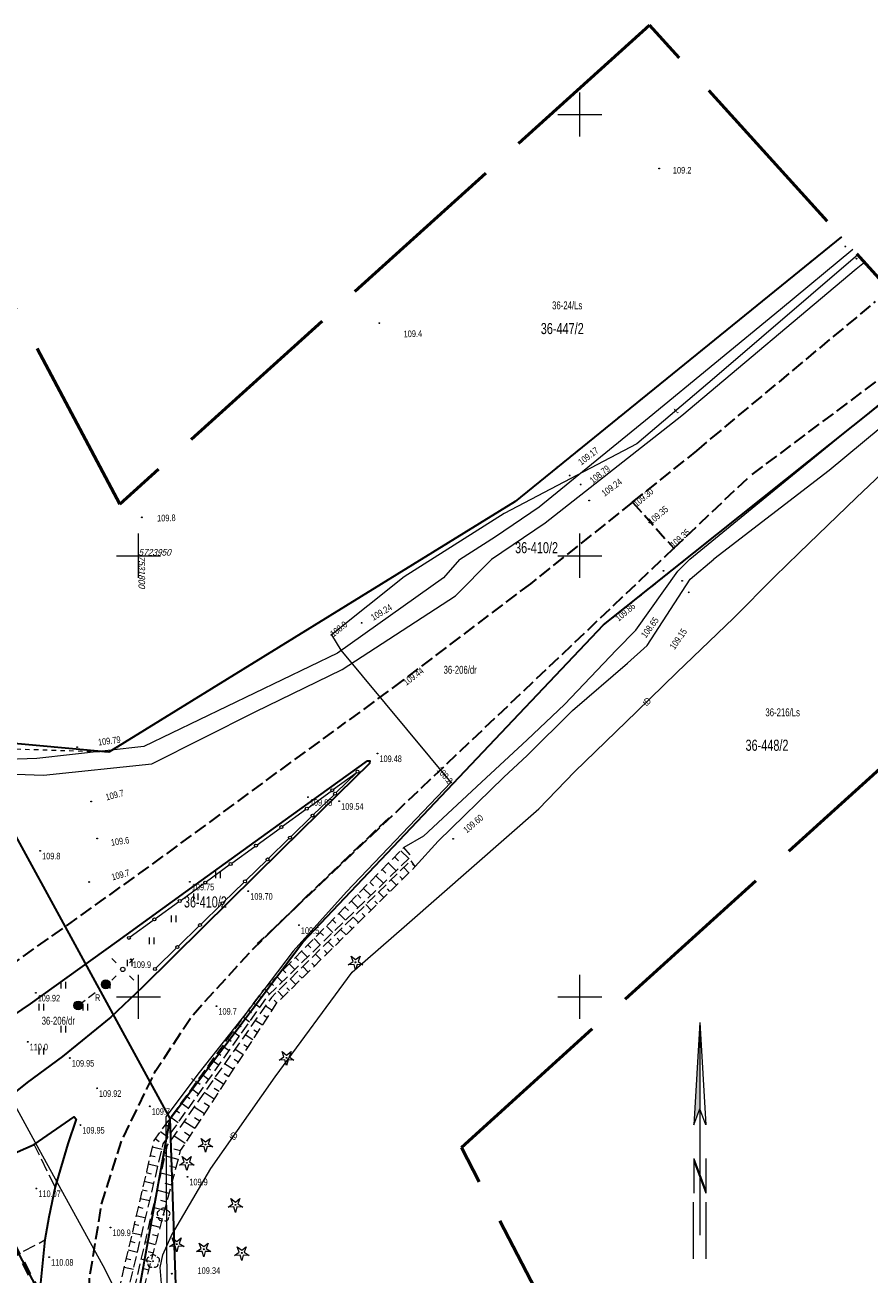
# Model space of a CAD drawing. Header units: metres. Extents: x 7531673 to 7533164, y 5721297 to 5724010.
# Tile 57 of 58: x 7531787 to 7531883, y 5723868 to 5724010. Entities that reach past the tile are written whole.
import ezdxf
from ezdxf.enums import TextEntityAlignment as Align

# ---------------------------------------------------------------- set-up
doc = ezdxf.new("R2010")
doc.units = ezdxf.units.M
for name, pattern in [('2_1', [0]), ('2_KTJZ01', [2, 1.5, -0.5]), ('2_PTRW02', [0]), ('2_PTTU', [1.5, 1, -0.5]), ('4_SUPT_01', [0]), ('GAO', [2.5, 1.5, -1]), ('GDE', [0]), ('GUZ', [1, 0.5, -0.5]), ('L_0_05', [1.75, 1.25, -0.5]), ('L_0_06', [2, 1.5, -0.5]), ('L_0_09', [2.5, 2, -0.5])]:
    doc.linetypes.add(name, pattern=pattern)
doc.layers.get('0').update_dxf_attribs({"color": 252})
for name, color, linetype, lineweight in [('BUIB_E_T_3', 252, 'Continuous', 15), ('BUIB_L_6', 252, 'Continuous', 18), ('chodnik', 252, 'L_0_06', 18), ('Dzialki', 80, 'GDE', 30), ('EPGPO_L_0', 204, 'GAO', 70), ('jezdnia', 252, 'L_0_06', 18), ('k', 252, 'Continuous', 18), ('kraweznik', 252, 'Continuous', 25), ('KTJZ_L_0', 252, '2_KTJZ01', 18), ('KTOK_L_0', 252, 'Continuous', 18), ('Numery_dzialek', 80, 'Continuous', 30), ('Numery_uzytkow', 252, 'Continuous', 9), ('PTRW_L_1', 252, 'Continuous', 18), ('PTTU_L_2', 252, '2_PTTU', 18), ('RTPW_T_0', 252, 'Continuous', 15), ('RTPW_T_1', 252, 'Continuous', 15), ('skarpa_nieumocniona', 252, 'L_0_05', 18), ('SUPT_E_T_0', 30, 'Continuous', 15), ('SUPT_L_0', 30, '4_SUPT_01', 18), ('SUSM_T_0', 252, 'Continuous', 18), ('SUTT_T_0', 30, 'Continuous', 18), ('Uzytki', 252, 'GUZ', 18), ('wysokosci_naturalne', 7, 'Continuous', 18), ('wysokosci_sztuczne', 7, 'Continuous', 18)]:
    doc.layers.add(name, color=color, linetype=linetype, lineweight=lineweight)
doc.layers.add('właz okrągły - siec kanalizacyjna (punkt)-Atr17', color=7, linetype='Continuous')
doc.layers.add('Znak północy', color=7, linetype='Continuous')
doc.layers.add('zakres', color=7, linetype='L_0_09', lineweight=50, true_color=0xff05ff)
doc.styles.get("Standard").update_dxf_attribs({"font": 'arial.ttf'})

# ---------------------------------------------------------------- blocks, each defined once
blk = doc.blocks.new('2_PTTU04')
at = {"linetype": 'Continuous'}
for p, q in [((-0.2625, -0.375), (-0.2625, 0.375)), ((0.2625, -0.375), (0.2625, 0.375))]:
    blk.add_line(p, q, dxfattribs=at)
blk = doc.blocks.new('2_RTPW02')
at = {"linetype": 'Continuous'}
blk.add_circle((0, 0), 0.045, dxfattribs=at)
blk = doc.blocks.new('2_RTPW01')
at = {"linetype": 'Continuous'}
blk.add_circle((0, 0), 0.045, dxfattribs=at)
blk = doc.blocks.new('4_SUSM01')
at = {"linetype": 'Continuous'}
for p, q in [((-0.74, 0.74), (-1.24, 1.24)), ((0.74, 0.74), (1.24, 1.24)), ((-0.74, -0.74), (-1.24, -1.24)), ((0.74, -0.74), (1.24, -1.24))]:
    blk.add_line(p, q, dxfattribs=at)
blk.add_circle((0, 0), 0.245, dxfattribs=at)
blk = doc.blocks.new('4_SUPS01_07')
at = {"linetype": 'Continuous'}
blk.add_circle((0, 0), 0.0625, dxfattribs=at)
blk = doc.blocks.new('W_POL')
at = {"color": 0, "linetype": 'Continuous', "lineweight": 0}
for p, q in [((0, 13.393), (-0.67, 1.818)), ((0, 13.393), (0, -3.92)), ((0, 13.393), (0.668, 1.818)), ((-0.67, 1.818), (0, 3.636)), ((0.668, 1.818), (0, 3.636)), ((-0.67, -2.007), (-0.67, -5.929)), ((-0.67, -2.007), (0.669, -5.621)), ((-0.67, -2.314), (0.67, -5.929)), ((0.669, -2.007), (0.669, -5.929)), ((0, -3.92), (0, -4.59)), ((0, -4.59), (0, -10.676)), ((-0.755, -6.94), (-0.755, -13.393)), ((0.671, -6.94), (0.671, -13.393))]:
    blk.add_line(p, q, dxfattribs=at)
at = {"color": 0, "linetype": 'Continuous', "lineweight": 0, "extrusion": (0, 0, -1)}
for points in [[(0, 13.393), (0, 3.636), (0.67, 1.818)], [(0, -3.814), (0, -4.122), (0.67, -2.007), (0.67, -2.314)]]:
    blk.add_solid(points, dxfattribs=at)
blk = doc.blocks.new('OBOP01_01')
at = {"linetype": 'Continuous', "lineweight": 18}
blk.add_hatch(color=0, dxfattribs=at).paths.add_polyline_path([(0, -0.1, 1), (0, 0.1, 1)])
at = {"color": 0, "linetype": 'Continuous', "lineweight": 18, "flags": 128}
blk.add_lwpolyline([(0, -1.74), (-0.35, -0.48), (-1.65, -0.54), (-0.57, 0.18), (-1.02, 1.4), (0, 0.6), (1.02, 1.4), (0.57, 0.18), (1.65, -0.54), (0.35, -0.48), (0, -1.74)], dxfattribs=at)
at = {"color": 0, "linetype": 'Continuous', "lineweight": 18}
blk.add_circle((0, 0), 0.1, dxfattribs=at)
blk = doc.blocks.new('OBOP02_01')
at = {"linetype": 'Continuous', "lineweight": 18}
blk.add_hatch(color=0, dxfattribs=at).paths.add_polyline_path([(0, -0.1, 1), (0, 0.1, 1)])
at = {"color": 0, "linetype": 'Continuous', "lineweight": 18}
blk.add_circle((0, 0), 0.1, dxfattribs=at)
for centre, radius, start, end in [((-0.77, 0.25), 0.7, 101.6336, 222.6627), ((0, 0.8), 0.7, 29.8459, 150.1541), ((0.77, 0.25), 0.7, 317.3373, 78.3664), ((-0.46, -0.64), 0.71, 174.3693, 292.5572), ((0.46, -0.64), 0.71, 247.4428, 5.6307)]:
    blk.add_arc(centre, radius, start, end, dxfattribs=at)
blk = doc.blocks.new('RTPW01')
at = {"linetype": 'Continuous', "lineweight": 13}
blk.add_hatch(color=0, dxfattribs=at).paths.add_polyline_path([(0, -0.09, 1), (0, 0.09, 1)])
at = {"color": 0, "linetype": 'Continuous', "lineweight": 13}
blk.add_circle((0, 0), 0.0906, dxfattribs=at)
blk = doc.blocks.new('RTPW02')
at = {"linetype": 'Continuous', "lineweight": 13}
blk.add_hatch(color=0, dxfattribs=at).paths.add_polyline_path([(0, -0.09, 1), (0, 0.09, 1)])
at = {"color": 0, "linetype": 'Continuous', "lineweight": 13}
blk.add_circle((0, 0), 0.0906, dxfattribs=at)

msp = doc.modelspace()

# ---------------------------------------------------------------- linework, layer by layer
at = {"layer": 'BUIB_L_6', "linetype": '2_1'}
for p, q in [((7531794.35, 5723899.93), (7531795.11, 5723900.51)), ((7531795.9, 5723901.11), (7531796.3, 5723901.42)), ((7531793.17, 5723899.03), (7531793.97, 5723899.64))]:
    msp.add_line(p, q, dxfattribs=at)
for centre, radius in [((7531796.3, 5723901.42), 0.5), ((7531796.3, 5723901.42), 0.45), ((7531796.3, 5723901.42), 0.4), ((7531796.3, 5723901.42), 0.35), ((7531796.3, 5723901.42), 0.3), ((7531796.3, 5723901.42), 0.25), ((7531796.3, 5723901.42), 0.2), ((7531796.3, 5723901.42), 0.15), ((7531796.3, 5723901.42), 0.1), ((7531796.3, 5723901.42), 0.05), ((7531793.17, 5723899.03), 0.5), ((7531793.17, 5723899.03), 0.45), ((7531793.17, 5723899.03), 0.4), ((7531793.17, 5723899.03), 0.35), ((7531793.17, 5723899.03), 0.3), ((7531793.17, 5723899.03), 0.25), ((7531793.17, 5723899.03), 0.2), ((7531793.17, 5723899.03), 0.15), ((7531793.17, 5723899.03), 0.1), ((7531793.17, 5723899.03), 0.05)]:
    msp.add_circle(centre, radius, dxfattribs=at)
at = {"layer": 'chodnik', "color": 252, "lineweight": 18, "flags": 128}
for points in [[(7531790.56, 5723878.46), (7531788.19, 5723883.29)], [(7531781.67, 5723868.38), (7531789.41, 5723872.45)]]:
    msp.add_lwpolyline(points, dxfattribs=at)
at = {"layer": 'Dzialki'}
for p, q in [((7531879.63, 5723986.12), (7531842.68, 5723956.15)), ((7531852.66, 5723942.15), (7531891.43, 5723973.09)), ((7531842.68, 5723956.15), (7531796.66, 5723927.73)), ((7531742.71, 5723953.29), (7531800.56, 5723844.25)), ((7531818.63, 5723906.2), (7531852.66, 5723942.15)), ((7531803.61, 5723886.23), (7531780.08, 5723929.25)), ((7531796.66, 5723927.73), (7531780.08, 5723929.25)), ((7531803.61, 5723886.23), (7531818.63, 5723906.2)), ((7531800.09, 5723866.74), (7531803.61, 5723886.23)), ((7531805.06, 5723843.23), (7531803.61, 5723886.23))]:
    msp.add_line(p, q, dxfattribs=at)
at = {"layer": 'EPGPO_L_0', "linetype": 'GAO'}
msp.add_line((7531800.56, 5723844.25), (7531742.71, 5723953.29), dxfattribs=at)
at = {"layer": 'jezdnia', "color": 251, "lineweight": 30, "flags": 128}
for points in [[(7531758.22, 5723912.26), (7531762.07, 5723904.95), (7531763.24, 5723903.4), (7531765.34, 5723900.86), (7531768.47, 5723898.52), (7531770.82, 5723897.72), (7531773.93, 5723897.52), (7531775.98, 5723897.81), (7531777.53, 5723898.44), (7531779.69, 5723899.58), (7531784.43, 5723902.79), (7531792.12, 5723908.25), (7531800.17, 5723914.02), (7531807.69, 5723919.51), (7531815.38, 5723925.19), (7531823.5, 5723931.12)], [(7532144.01, 5723175.21), (7532127.08, 5723207.45), (7532114.11, 5723232.14), (7532102.3, 5723254.54), (7532088.03, 5723281.55), (7532077.73, 5723301.17), (7532068.16, 5723319.4), (7532062.19, 5723330.79), (7532049.01, 5723355.87), (7532038.62, 5723375.73), (7532025.71, 5723400.22), (7532010.71, 5723428.82), (7531998.11, 5723452.71), (7531985.81, 5723476.05), (7531980.34, 5723486.46), (7531968.93, 5723508.16), (7531957.32, 5723530.32), (7531945.42, 5723552.98), (7531932.87, 5723576.69), (7531912.23, 5723616.12), (7531898.97, 5723641.21), (7531887.79, 5723662.56), (7531876.66, 5723683.79), (7531866.18, 5723703.64), (7531858.89, 5723717.53), (7531850.12, 5723736.45), (7531842.43, 5723753.13), (7531833.79, 5723771.97), (7531825.84, 5723788.37), (7531816.36, 5723807.98), (7531810.15, 5723819.94), (7531805.61, 5723828.58), (7531802.91, 5723833.87), (7531799.8, 5723840.25), (7531796.68, 5723849.08), (7531794.6, 5723861.48), (7531794.47, 5723868.11), (7531795.83, 5723876.51), (7531798.09, 5723883.67), (7531801.96, 5723891.64), (7531806.12, 5723897.91), (7531812.76, 5723905.2), (7531818.93, 5723911.26), (7531828.48, 5723920.4)]]:
    msp.add_lwpolyline(points, dxfattribs=at)
at = {"layer": 'k', "linetype": 'Continuous', "lineweight": 18, "flags": 128}
for points in [[(7531850, 5723997.5), (7531850, 5724002.5)], [(7531847.5, 5724000), (7531852.5, 5724000)], [(7531800, 5723947.5), (7531800, 5723952.5)], [(7531850, 5723947.5), (7531850, 5723952.5)], [(7531797.5, 5723950), (7531802.5, 5723950)], [(7531847.5, 5723950), (7531852.5, 5723950)], [(7531800, 5723897.5), (7531800, 5723902.5)], [(7531850, 5723897.5), (7531850, 5723902.5)], [(7531797.5, 5723900), (7531802.5, 5723900)], [(7531847.5, 5723900), (7531852.5, 5723900)]]:
    msp.add_lwpolyline(points, dxfattribs=at)
at = {"layer": 'kraweznik', "color": 251, "linetype": 'Continuous', "lineweight": 30, "flags": 128}
for points in [[(7531781.95, 5723895.3), (7531787.76, 5723899.23), (7531797.54, 5723906.25), (7531806.46, 5723912.69), (7531817.35, 5723920.55), (7531825.94, 5723926.77), (7531826.19, 5723926.74), (7531826.17, 5723926.46), (7531822.6, 5723922.94), (7531816.14, 5723916.59), (7531807.31, 5723907.86), (7531800.46, 5723901.11), (7531796.86, 5723897.72), (7531791.39, 5723893.24), (7531787.39, 5723890.3), (7531785.27, 5723888.58)], [(7531789.8, 5723854.61), (7531789.58, 5723854.04), (7531789.01, 5723854.22), (7531781.67, 5723868.38), (7531779.77, 5723872), (7531776.21, 5723878.85), (7531779.06, 5723879.81), (7531782.6, 5723880.96), (7531784.4, 5723881.61), (7531788.19, 5723883.29), (7531792.71, 5723886.39), (7531792.96, 5723886.15), (7531791.99, 5723883.34), (7531790.56, 5723878.46), (7531789.85, 5723875.02), (7531789.41, 5723872.45), (7531788.91, 5723867.57), (7531788.92, 5723862.9), (7531789.31, 5723858.07), (7531789.8, 5723854.61), (7531789.8, 5723854.61)]]:
    msp.add_lwpolyline(points, dxfattribs=at)
at = {"layer": 'KTJZ_L_0', "color": 251, "linetype": '2_KTJZ01', "lineweight": 30}
for p, q in [((7531864.87, 5723963.28), (7531883.48, 5723978.79)), ((7531888.27, 5723973.29), (7531869.26, 5723959.04)), ((7531863.25, 5723961.89), (7531864.87, 5723963.28)), ((7531855.97, 5723956.07), (7531863.25, 5723961.89)), ((7531860.63, 5723950.84), (7531869.26, 5723959.04)), ((7531855.97, 5723956.07), (7531844.41, 5723946.83)), ((7531855.97, 5723956.07), (7531860.63, 5723950.84)), ((7531855.97, 5723956.07), (7531860.63, 5723950.84)), ((7531860.63, 5723950.84), (7531813.46, 5723906)), ((7531844.41, 5723946.83), (7531829.9, 5723935.84)), ((7531829.9, 5723935.84), (7531823.5, 5723931.12))]:
    msp.add_line(p, q, dxfattribs=at)
at = {"layer": 'KTOK_L_0'}
for p, q in [((7531822.08, 5723923.53), (7531824.67, 5723925.41)), ((7531824.7, 5723925.4), (7531822.4, 5723923.15)), ((7531819.21, 5723921.43), (7531821.81, 5723923.32)), ((7531822.15, 5723922.91), (7531819.84, 5723920.67)), ((7531816.33, 5723919.34), (7531818.93, 5723921.23)), ((7531819.6, 5723920.43), (7531817.29, 5723918.18)), ((7531813.45, 5723917.25), (7531816.05, 5723919.14)), ((7531817.05, 5723917.94), (7531814.74, 5723915.7)), ((7531810.57, 5723915.16), (7531813.17, 5723917.05)), ((7531807.7, 5723913.07), (7531810.29, 5723914.95)), ((7531814.49, 5723915.46), (7531812.19, 5723913.22)), ((7531804.82, 5723910.97), (7531807.42, 5723912.86)), ((7531811.94, 5723912.98), (7531809.64, 5723910.73)), ((7531801.94, 5723908.88), (7531804.54, 5723910.77)), ((7531809.39, 5723910.49), (7531807.09, 5723908.25)), ((7531799.06, 5723906.79), (7531801.66, 5723908.68)), ((7531806.84, 5723908.01), (7531804.54, 5723905.76)), ((7531804.29, 5723905.52), (7531801.99, 5723903.29))]:
    msp.add_line(p, q, dxfattribs=at)
for centre in [(7531824.82, 5723925.52), (7531824.82, 5723925.52), (7531821.95, 5723923.42), (7531822.27, 5723923.03), (7531819.07, 5723921.33), (7531819.72, 5723920.55), (7531816.19, 5723919.24), (7531813.31, 5723917.15), (7531817.17, 5723918.06), (7531810.43, 5723915.06), (7531814.62, 5723915.58), (7531807.56, 5723912.96), (7531812.07, 5723913.1), (7531804.68, 5723910.87), (7531809.52, 5723910.61), (7531801.8, 5723908.78), (7531806.97, 5723908.13), (7531798.92, 5723906.69), (7531804.41, 5723905.64), (7531801.86, 5723903.16)]:
    msp.add_circle(centre, 0.17, dxfattribs=at)
at = {"layer": 'PTRW_L_1', "linetype": '2_PTRW02', "lineweight": 0}
for p, q in [((7531872.72, 5723977.95), (7531880.9, 5723984.72)), ((7531881.31, 5723982.48), (7531861.53, 5723965.85)), ((7531882.23, 5723983.24), (7531881.31, 5723982.48)), ((7531857.84, 5723965.7), (7531872.72, 5723977.95)), ((7531892.7, 5723971.68), (7531878.23, 5723959.66)), ((7531862.46, 5723949.59), (7531884.05, 5723967.27)), ((7531845.37, 5723955.53), (7531857.84, 5723965.7)), ((7531861.53, 5723965.85), (7531846.06, 5723953.67)), ((7531878.23, 5723959.66), (7531865.17, 5723949.59)), ((7531840.43, 5723952.17), (7531845.37, 5723955.53)), ((7531846.06, 5723953.67), (7531840, 5723949.57)), ((7531836.36, 5723949.56), (7531840.43, 5723952.17)), ((7531836.36, 5723949.56), (7531834.56, 5723947.48)), ((7531835.91, 5723945.44), (7531840, 5723949.57)), ((7531861.11, 5723948.25), (7531862.46, 5723949.59)), ((7531862.5, 5723947.33), (7531865.17, 5723949.59)), ((7531834.56, 5723947.48), (7531822.56, 5723938.97)), ((7531856.35, 5723941.55), (7531861.11, 5723948.25)), ((7531857.63, 5723939.83), (7531862.5, 5723947.33)), ((7531823.06, 5723937.12), (7531835.91, 5723945.44)), ((7531854.16, 5723939.32), (7531856.35, 5723941.55)), ((7531822.56, 5723938.97), (7531800.6, 5723928.37)), ((7531848.24, 5723933.14), (7531854.16, 5723939.32)), ((7531855.4, 5723937.82), (7531857.63, 5723939.83)), ((7531849.15, 5723932.45), (7531855.4, 5723937.82)), ((7531813.23, 5723932.3), (7531823.06, 5723937.12)), ((7531844.03, 5723929.13), (7531848.24, 5723933.14)), ((7531801.53, 5723926.43), (7531813.23, 5723932.3)), ((7531844.04, 5723927.35), (7531849.15, 5723932.45)), ((7531844.03, 5723929.13), (7531838.87, 5723924.33)), ((7531800.6, 5723928.37), (7531788.48, 5723927)), ((7531841.4, 5723924.91), (7531844.04, 5723927.35)), ((7531788.48, 5723927), (7531780.9, 5723926.77)), ((7531789.26, 5723925.12), (7531801.53, 5723926.43)), ((7531778.06, 5723925.51), (7531789.26, 5723925.12)), ((7531833.93, 5723917.64), (7531841.4, 5723924.91)), ((7531838.87, 5723924.33), (7531832.29, 5723918.21)), ((7531832.29, 5723918.21), (7531830.06, 5723916.93)), ((7531831.35, 5723914.77), (7531833.93, 5723917.64))]:
    msp.add_line(p, q, dxfattribs=at)
at = {"layer": 'skarpa_nieumocniona', "color": 252, "lineweight": 18, "flags": 128}
for points in [[(7531807.55, 5723828.49), (7531808.64, 5723828.71), (7531808.67, 5723829.63), (7531798.76, 5723854.93), (7531798.58, 5723865.59), (7531802.81, 5723883.34), (7531814.67, 5723900.13), (7531830.88, 5723915.95), (7531830.06, 5723916.93), (7531813.99, 5723900.61), (7531801.73, 5723883.72), (7531797.53, 5723865.76), (7531797.55, 5723854.76)], [(7531809.02, 5723829.92), (7531809.67, 5723829.23), (7531809.82, 5723829.9), (7531800.86, 5723855.2), (7531800.17, 5723865.26), (7531804.78, 5723882.58), (7531815.68, 5723899.31), (7531831.35, 5723914.77), (7531830.86, 5723915.47), (7531815.06, 5723899.95), (7531803.27, 5723883.2), (7531799.17, 5723865.47), (7531799.3, 5723855.07)]]:
    msp.add_lwpolyline(points, close=True, dxfattribs=at)
at = {"layer": 'skarpa_nieumocniona', "color": 252, "linetype": 'Continuous', "lineweight": 18, "flags": 128}
for points in [[(7531829.71, 5723916.57), (7531830.61, 5723915.69)], [(7531828.31, 5723915.15), (7531829.18, 5723914.29)], [(7531829.01, 5723915.86), (7531829.45, 5723915.42)], [(7531830.63, 5723914.06), (7531830.04, 5723914.66)], [(7531831.35, 5723914.77), (7531831.05, 5723915.06)], [(7531826.9, 5723913.72), (7531827.75, 5723912.89)], [(7531827.6, 5723914.44), (7531828.03, 5723914.01)], [(7531829.21, 5723912.65), (7531828.61, 5723913.26)], [(7531829.92, 5723913.36), (7531829.62, 5723913.66)], [(7531825.5, 5723912.3), (7531826.32, 5723911.5)], [(7531826.2, 5723913.01), (7531826.62, 5723912.6)], [(7531827.78, 5723911.25), (7531827.18, 5723911.86)], [(7531828.49, 5723911.95), (7531828.19, 5723912.25)], [(7531824.1, 5723910.87), (7531824.88, 5723910.1)], [(7531824.8, 5723911.59), (7531825.2, 5723911.19)], [(7531826.36, 5723909.84), (7531825.76, 5723910.46)], [(7531827.07, 5723910.55), (7531826.77, 5723910.85)], [(7531822.69, 5723909.45), (7531823.45, 5723908.7)], [(7531823.39, 5723910.16), (7531823.78, 5723909.78)], [(7531824.93, 5723908.44), (7531824.33, 5723909.05)], [(7531825.65, 5723909.14), (7531825.34, 5723909.45)], [(7531821.29, 5723908.02), (7531822.02, 5723907.3)], [(7531821.99, 5723908.74), (7531822.36, 5723908.37)], [(7531823.51, 5723907.04), (7531822.9, 5723907.65)], [(7531824.22, 5723907.74), (7531823.92, 5723908.05)], [(7531819.89, 5723906.6), (7531820.59, 5723905.91)], [(7531820.59, 5723907.31), (7531820.95, 5723906.96)], [(7531822.09, 5723905.63), (7531821.47, 5723906.25)], [(7531822.8, 5723906.33), (7531822.49, 5723906.64)], [(7531818.48, 5723905.17), (7531819.16, 5723904.51)], [(7531819.18, 5723905.89), (7531819.53, 5723905.55)], [(7531820.66, 5723904.23), (7531820.05, 5723904.85)], [(7531821.38, 5723904.93), (7531821.07, 5723905.24)], [(7531817.08, 5723903.75), (7531817.73, 5723903.11)], [(7531817.78, 5723904.46), (7531818.11, 5723904.14)], [(7531819.24, 5723902.82), (7531818.62, 5723903.45)], [(7531819.95, 5723903.52), (7531819.64, 5723903.84)], [(7531815.68, 5723902.32), (7531816.29, 5723901.71)], [(7531816.38, 5723903.04), (7531816.69, 5723902.72)], [(7531817.82, 5723901.42), (7531817.19, 5723902.05)], [(7531818.53, 5723902.12), (7531818.22, 5723902.43)], [(7531814.27, 5723900.9), (7531814.86, 5723900.32)], [(7531814.97, 5723901.61), (7531815.28, 5723901.31)], [(7531816.39, 5723900.01), (7531815.77, 5723900.65)], [(7531817.1, 5723900.71), (7531816.79, 5723901.03)], [(7531813.05, 5723899.32), (7531813.74, 5723898.82)], [(7531813.64, 5723900.13), (7531813.98, 5723899.88)], [(7531815.13, 5723898.47), (7531814.37, 5723898.97)], [(7531815.68, 5723899.31), (7531815.37, 5723899.63)], [(7531811.88, 5723897.7), (7531812.59, 5723897.18)], [(7531812.46, 5723898.51), (7531812.82, 5723898.25)], [(7531814.59, 5723897.63), (7531814.19, 5723897.89)], [(7531810.7, 5723896.08), (7531811.43, 5723895.55)], [(7531811.29, 5723896.89), (7531811.65, 5723896.63)], [(7531813.5, 5723895.96), (7531813.07, 5723896.24)], [(7531814.04, 5723896.8), (7531813.22, 5723897.33)], [(7531810.12, 5723895.27), (7531810.49, 5723895)], [(7531812.95, 5723895.12), (7531812.07, 5723895.7)], [(7531808.94, 5723893.65), (7531809.32, 5723893.38)], [(7531809.53, 5723894.46), (7531810.28, 5723893.92)], [(7531811.86, 5723893.45), (7531810.91, 5723894.06)], [(7531812.4, 5723894.28), (7531811.95, 5723894.58)], [(7531807.77, 5723892.03), (7531808.16, 5723891.75)], [(7531808.35, 5723892.84), (7531809.13, 5723892.28)], [(7531810.77, 5723891.77), (7531809.76, 5723892.42)], [(7531811.31, 5723892.61), (7531810.83, 5723892.92)], [(7531806.59, 5723890.42), (7531806.99, 5723890.12)], [(7531807.18, 5723891.23), (7531807.97, 5723890.65)], [(7531809.68, 5723890.09), (7531808.61, 5723890.79)], [(7531810.22, 5723890.93), (7531809.7, 5723891.27)], [(7531806, 5723889.61), (7531806.82, 5723889.02)], [(7531808.58, 5723888.42), (7531807.46, 5723889.15)], [(7531809.13, 5723889.26), (7531808.58, 5723889.61)], [(7531804.83, 5723887.99), (7531805.66, 5723887.38)], [(7531805.42, 5723888.8), (7531805.83, 5723888.5)], [(7531808.04, 5723887.58), (7531807.46, 5723887.96)], [(7531803.65, 5723886.37), (7531804.51, 5723885.75)], [(7531804.24, 5723887.18), (7531804.66, 5723886.87)], [(7531807.49, 5723886.74), (7531806.31, 5723887.51)], [(7531806.95, 5723885.9), (7531806.34, 5723886.3)], [(7531802.48, 5723884.75), (7531803.36, 5723884.11)], [(7531803.07, 5723885.56), (7531803.5, 5723885.25)], [(7531806.4, 5723885.07), (7531805.15, 5723885.88)], [(7531801.89, 5723883.94), (7531802.34, 5723883.61)], [(7531805.31, 5723883.39), (7531804, 5723884.24)], [(7531805.85, 5723884.23), (7531805.22, 5723884.64)], [(7531801.34, 5723882.04), (7531801.89, 5723881.91)], [(7531801.56, 5723883.01), (7531802.67, 5723882.75)], [(7531804.51, 5723881.58), (7531802.99, 5723881.99)], [(7531804.77, 5723882.55), (7531803.99, 5723882.76)], [(7531801.11, 5723881.07), (7531802.21, 5723880.81)], [(7531804.26, 5723880.62), (7531803.51, 5723880.81)], [(7531800.65, 5723879.12), (7531801.74, 5723878.86)], [(7531800.88, 5723880.09), (7531801.43, 5723879.96)], [(7531804, 5723879.65), (7531802.54, 5723880.04)], [(7531800.43, 5723878.14), (7531800.97, 5723878.02)], [(7531803.49, 5723877.72), (7531802.09, 5723878.09)], [(7531803.74, 5723878.68), (7531803.03, 5723878.87)], [(7531800.2, 5723877.17), (7531801.28, 5723876.92)], [(7531803.23, 5723876.75), (7531802.55, 5723876.93)], [(7531799.74, 5723875.22), (7531800.82, 5723874.97)], [(7531799.97, 5723876.2), (7531800.51, 5723876.07)], [(7531802.97, 5723875.78), (7531801.64, 5723876.14)], [(7531802.71, 5723874.82), (7531802.06, 5723874.99)], [(7531799.52, 5723874.25), (7531800.05, 5723874.12)], [(7531802.46, 5723873.85), (7531801.19, 5723874.19)], [(7531799.06, 5723872.3), (7531799.59, 5723872.18)], [(7531799.29, 5723873.28), (7531800.35, 5723873.03)], [(7531801.94, 5723871.92), (7531800.74, 5723872.24)], [(7531802.2, 5723872.89), (7531801.58, 5723873.05)], [(7531798.83, 5723871.33), (7531799.89, 5723871.08)], [(7531801.69, 5723870.95), (7531801.1, 5723871.11)], [(7531798.38, 5723869.38), (7531799.43, 5723869.14)], [(7531798.6, 5723870.36), (7531799.13, 5723870.23)], [(7531801.43, 5723869.99), (7531800.28, 5723870.29)], [(7531801.17, 5723869.02), (7531800.62, 5723869.17)]]:
    msp.add_lwpolyline(points, dxfattribs=at)
at = {"layer": 'SUPT_L_0', "linetype": '4_SUPT_01'}
for p, q in [((7531881.47, 5723984.09), (7531865.23, 5723970.15)), ((7531865.23, 5723970.15), (7531856.46, 5723962.69)), ((7531856.46, 5723962.69), (7531841.43, 5723954.78)), ((7531881.29, 5723956.55), (7531884.18, 5723959.33)), ((7531874.82, 5723950.31), (7531881.29, 5723956.55)), ((7531841.43, 5723954.78), (7531830.09, 5723947.59)), ((7531872.06, 5723947.59), (7531874.82, 5723950.31)), ((7531830.09, 5723947.59), (7531821.86, 5723941.04)), ((7531867.4, 5723942.92), (7531872.06, 5723947.59)), ((7531860.97, 5723936.75), (7531867.4, 5723942.92)), ((7531821.86, 5723941.04), (7531822.94, 5723939.3)), ((7531822.94, 5723939.3), (7531835.38, 5723924.31)), ((7531856.46, 5723932.35), (7531860.97, 5723936.75)), ((7531849.37, 5723925.49), (7531856.46, 5723932.35)), ((7531845.35, 5723921.31), (7531849.37, 5723925.49)), ((7531835.38, 5723924.31), (7531823.57, 5723911.91)), ((7531830.39, 5723908.21), (7531845.35, 5723921.31)), ((7531823.57, 5723911.91), (7531817.52, 5723905.17)), ((7531824.2, 5723902.82), (7531830.39, 5723908.21)), ((7531817.52, 5723905.17), (7531812.32, 5723898.32)), ((7531788.54, 5723883.13), (7531777.91, 5723902.47)), ((7531815.5, 5723890.94), (7531824.2, 5723902.82)), ((7531812.32, 5723898.32), (7531806.86, 5723891.44)), ((7531806.86, 5723891.44), (7531803.11, 5723886.39)), ((7531808.2, 5723880.57), (7531815.5, 5723890.94)), ((7531803.11, 5723886.39), (7531803.23, 5723866.44)), ((7531796.22, 5723869.09), (7531788.54, 5723883.13)), ((7531803.74, 5723872.97), (7531808.2, 5723880.57)), ((7531802.77, 5723870.76), (7531803.74, 5723872.97)), ((7531802.46, 5723869.34), (7531802.77, 5723870.76)), ((7531802.62, 5723867.53), (7531802.46, 5723869.34)), ((7531801.62, 5723858.14), (7531796.22, 5723869.09))]:
    msp.add_line(p, q, dxfattribs=at)
at = {"layer": 'Uzytki'}
for p, q in [((7531879.63, 5723986.12), (7531842.68, 5723956.15)), ((7531852.66, 5723942.15), (7531891.43, 5723973.09)), ((7531842.68, 5723956.15), (7531796.66, 5723927.73)), ((7531800.56, 5723844.25), (7531742.71, 5723953.29)), ((7531818.63, 5723906.2), (7531852.66, 5723942.15)), ((7531796.66, 5723927.73), (7531780.17, 5723928.25)), ((7531803.61, 5723886.23), (7531818.63, 5723906.2)), ((7531800.09, 5723866.74), (7531803.61, 5723886.23))]:
    msp.add_line(p, q, dxfattribs=at)
at = {"layer": 'wysokosci_naturalne', "color": 252}
for p in [(7531788.87, 5723916.55), (7531818.18, 5723908.12), (7531799.14, 5723904.25), (7531808.84, 5723898.95), (7531787.46, 5723894.91), (7531801.28, 5723887.6), (7531805.55, 5723879.61), (7531796.84, 5723873.86), (7531803.78, 5723868.63)]:
    msp.add_point(p, dxfattribs=at)
at = {"layer": 'wysokosci_sztuczne', "color": 252}
for p in [(7531827.08, 5723927.58), (7531819.2, 5723922.63), (7531822.74, 5723922.17), (7531805.83, 5723913.04), (7531812.44, 5723911.98), (7531788.37, 5723900.45), (7531792.23, 5723893.07), (7531795.31, 5723889.64), (7531793.42, 5723885.48), (7531788.44, 5723878.28), (7531789.89, 5723870.5)]:
    msp.add_point(p, dxfattribs=at)
at = {"layer": 'zakres', "color": 6, "lineweight": 50, "ltscale": 10}
msp.add_lwpolyline([(7531711.14, 5723861.32), (7531927.66, 5723451.28), (7532248.91, 5722837.99), (7532655.42, 5722066.69), (7533061.63, 5721296.9), (7533163.78, 5721347.42), (7533045.85, 5721572.87), (7532868.05, 5721917.16), (7532735.17, 5722175.75), (7532682.94, 5722276.17), (7532755.64, 5722321.46), (7532723.06, 5722383.63), (7532650.28, 5722338.29), (7532322.07, 5722954.54), (7532208.28, 5723169.59), (7531836.58, 5723882.95), (7531911.57, 5723950.84), (7531857.88, 5724010.14), (7531797.9, 5723955.84), (7531782.57, 5723984.68), (7531673.37, 5723932.85)], close=True, dxfattribs=at)

# ---------------------------------------------------------------- block references
at = {"color": 74, "linetype": 'Continuous', "xscale": 0.5, "yscale": 0.5, "zscale": 0.5}
for name, p in [('OBOP01_01', (7531824.59, 5723903.92)), ('OBOP01_01', (7531816.77, 5723893.1)), ('OBOP01_01', (7531807.6, 5723883.27)), ('OBOP01_01', (7531805.48, 5723881.2)), ('OBOP01_01', (7531810.98, 5723876.44)), ('OBOP02_01', (7531802.84, 5723875.31)), ('OBOP01_01', (7531804.34, 5723871.98)), ('OBOP01_01', (7531807.39, 5723871.4)), ('OBOP02_01', (7531801.65, 5723870.04)), ('OBOP01_01', (7531811.7, 5723870.98))]:
    msp.add_blockref(name, p, dxfattribs=at)
at = {"layer": 'PTTU_L_2'}
for p in [(7531809.02, 5723913.84), (7531806.52, 5723911.34), (7531804.02, 5723908.84), (7531801.52, 5723906.34), (7531799.02, 5723903.84), (7531791.52, 5723901.34), (7531796.52, 5723901.34), (7531789.02, 5723898.84), (7531794.02, 5723898.84), (7531791.52, 5723896.34), (7531789.02, 5723893.84)]:
    msp.add_blockref('2_PTTU04', p, dxfattribs=at)
at = {"layer": 'RTPW_T_0'}
for p in [(7531858.97, 5723993.87), (7531827.28, 5723976.35), (7531800.39, 5723954.35), (7531794.64, 5723922.15), (7531795.32, 5723917.96), (7531794.42, 5723913.02)]:
    msp.add_blockref('2_RTPW01', p, dxfattribs=at)
at = {"layer": 'RTPW_T_1'}
for p in [(7531880.07, 5723985.05), (7531881.32, 5723983.66), (7531848.84, 5723959.1), (7531850.09, 5723958.06), (7531851.06, 5723956.25), (7531855.97, 5723956.07), (7531857.88, 5723953.77), (7531860.63, 5723950.84), (7531859.46, 5723948.28), (7531861.59, 5723947.15), (7531862.32, 5723945.85), (7531825.28, 5723942.39), (7531829.9, 5723935.84), (7531793.06, 5723928.31), (7531835.65, 5723917.92)]:
    msp.add_blockref('2_RTPW02', p, dxfattribs=at)
at = {"layer": 'SUSM_T_0'}
msp.add_blockref('4_SUSM01', (7531798.23, 5723903.12), dxfattribs=at)
at = {"layer": 'SUTT_T_0'}
for p in [(7531821.86, 5723941.04), (7531835.38, 5723924.31)]:
    msp.add_blockref('4_SUPS01_07', p, dxfattribs=at)
at = {"layer": 'wysokosci_naturalne', "color": 252, "linetype": 'Continuous', "xscale": 0.5, "yscale": 0.5, "zscale": 0.5}
for p in [(7531788.87, 5723916.55), (7531818.18, 5723908.12), (7531799.14, 5723904.25), (7531808.84, 5723898.95), (7531787.46, 5723894.91), (7531801.28, 5723887.6), (7531805.55, 5723879.61), (7531796.84, 5723873.86), (7531803.78, 5723868.63)]:
    msp.add_blockref('RTPW01', p, dxfattribs=at)
at = {"layer": 'wysokosci_sztuczne', "color": 252, "linetype": 'Continuous', "xscale": 0.5, "yscale": 0.5, "zscale": 0.5}
for p in [(7531827.08, 5723927.58), (7531819.2, 5723922.63), (7531822.74, 5723922.17), (7531805.83, 5723913.04), (7531812.44, 5723911.98), (7531788.37, 5723900.45), (7531792.23, 5723893.07), (7531795.31, 5723889.64), (7531793.42, 5723885.48), (7531788.44, 5723878.28), (7531789.89, 5723870.5)]:
    msp.add_blockref('RTPW02', p, dxfattribs=at)
at = {"layer": 'Znak północy', "color": 252, "linetype": 'Continuous', "lineweight": 25}
msp.add_blockref('W_POL', (7531863.59, 5723883.69), dxfattribs=at)

# ---------------------------------------------------------------- texts
at = {"layer": 'BUIB_E_T_3', "width": 0.7}
msp.add_text('R', height=0.75, dxfattribs=at).set_placement((7531795.07, 5723899.54))
at = {"layer": 'Numery_dzialek', "width": 0.7}
for s, p in [('36-447/2', (7531845.57, 5723976.37)), ('36-410/2', (7531842.66, 5723951.54)), ('36-448/2', (7531868.76, 5723929.15)), ('36-410/2', (7531805.15, 5723911.39))]:
    msp.add_text(s, height=1.26, dxfattribs=at).set_placement(p, align=Align.TOP_LEFT)
at = {"layer": 'Numery_uzytkow', "width": 0.7}
for s, p in [('36-24/Ls', (7531846.85, 5723977.92)), ('36-206/dr', (7531834.56, 5723936.62)), ('36-216/Ls', (7531871.01, 5723931.8)), ('36-206/dr', (7531789.04, 5723896.85))]:
    msp.add_text(s, height=0.9, dxfattribs=at).set_placement(p)
at = {"layer": 'RTPW_T_0', "width": 0.7}
msp.add_text('109.2', height=0.75, dxfattribs=at).set_placement((7531860.53, 5723993.31))
for s, rotation, p in [('109.4', 1.57, (7531830.04, 5723974.75)), ('109.8', 1.57, (7531802.12, 5723953.87)), ('109.7', 14.74, (7531796.39, 5723922.25)), ('109.6', 8.09, (7531796.93, 5723917.12)), ('109.7', 15.52, (7531797.06, 5723913.19))]:
    msp.add_text(s, height=0.75, rotation=rotation, dxfattribs=at).set_placement(p)
at = {"layer": 'RTPW_T_1', "width": 0.7}
for s, rotation, p in [('109.17', 37.33, (7531850.16, 5723960.21)), ('108.79', 38.38, (7531851.48, 5723958.13)), ('109.24', 36.72, (7531852.8, 5723956.67)), ('109.35', 41.42, (7531860.63, 5723950.84)), ('109.24', 30.85, (7531826.61, 5723942.61)), ('109.86', 39.91, (7531854.39, 5723942.51)), ('108.65', 53.83, (7531857.47, 5723940.61)), ('109.15', 55.24, (7531860.72, 5723939.3)), ('109.79', 7.35, (7531795.47, 5723928.48)), ('109.60', 40.43, (7531837.19, 5723918.51))]:
    msp.add_text(s, height=0.75, rotation=rotation, dxfattribs=at).set_placement(p)
for s, rotation, p in [('109.30', 40.01, (7531855.97, 5723956.07)), ('109.44', 37.14, (7531829.9, 5723935.84))]:
    msp.add_text(s, height=0.75, rotation=rotation, dxfattribs=at).set_placement(p, align=Align.TOP_LEFT)
msp.add_text('109.35', height=0.75, rotation=40.18, dxfattribs=at).set_placement((7531857.88, 5723953.77), align=Align.MIDDLE_LEFT)
at = {"layer": 'SUPT_E_T_0', "width": 0.7}
for s, rotation, p in [('t', 40.39, (7531860.86, 5723966.43)), ('tD', 44.29, (7531857.59, 5723933.45)), ('t', 53.4, (7531806.24, 5723890.6)), ('tD', 54.86, (7531810.78, 5723884.24))]:
    msp.add_text(s, height=0.75, rotation=rotation, dxfattribs=at).set_placement(p, align=Align.MIDDLE)
at = {"layer": 'SUTT_T_0', "width": 0.7}
msp.add_text('108.0', height=0.75, rotation=38.5, dxfattribs=at).set_placement((7531821.86, 5723941.04), align=Align.MIDDLE_LEFT)
msp.add_text('108.2', height=0.75, rotation=310.1, dxfattribs=at).set_placement((7531835.38, 5723924.31), align=Align.MIDDLE_RIGHT)
msp.add_text('109.34', height=0.75, dxfattribs=at).set_placement((7531806.69, 5723869.35), align=Align.TOP_LEFT)
at = {"layer": 'wysokosci_naturalne', "color": 252, "lineweight": 15, "width": 0.66}
for s, p in [('109.8', (7531789.09, 5723915.58)), ('109.5', (7531818.4, 5723907.14)), ('109.9', (7531799.36, 5723903.28)), ('109.7', (7531809.06, 5723897.98)), ('110.0', (7531787.68, 5723893.94)), ('109.7', (7531801.5, 5723886.62)), ('109.9', (7531805.77, 5723878.64)), ('109.9', (7531797.06, 5723872.89))]:
    msp.add_text(s, height=0.75, dxfattribs=at).set_placement(p)
at = {"layer": 'wysokosci_sztuczne', "color": 252, "lineweight": 15, "width": 0.66}
for s, p in [('109.48', (7531827.3, 5723926.61)), ('109.65', (7531819.42, 5723921.66)), ('109.54', (7531822.96, 5723921.2)), ('109.75', (7531806.05, 5723912.07)), ('109.70', (7531812.67, 5723911.01)), ('109.92', (7531788.59, 5723899.48)), ('109.95', (7531792.46, 5723892.1)), ('109.92', (7531795.53, 5723888.67)), ('109.95', (7531793.64, 5723884.51)), ('110.07', (7531788.67, 5723877.31)), ('110.08', (7531790.11, 5723869.53))]:
    msp.add_text(s, height=0.75, dxfattribs=at).set_placement(p)
at = {"layer": 'właz okrągły - siec kanalizacyjna (punkt)-Atr17', "color": 252, "oblique": 15, "width": 0.9}
msp.add_text('7531800', height=0.75, rotation=270, dxfattribs=at).set_placement((7531800.38, 5723950), align=Align.MIDDLE_LEFT)
msp.add_text('5723950', height=0.75, dxfattribs=at).set_placement((7531800, 5723950.38), align=Align.MIDDLE_LEFT)

doc.saveas('drawing.dxf')
